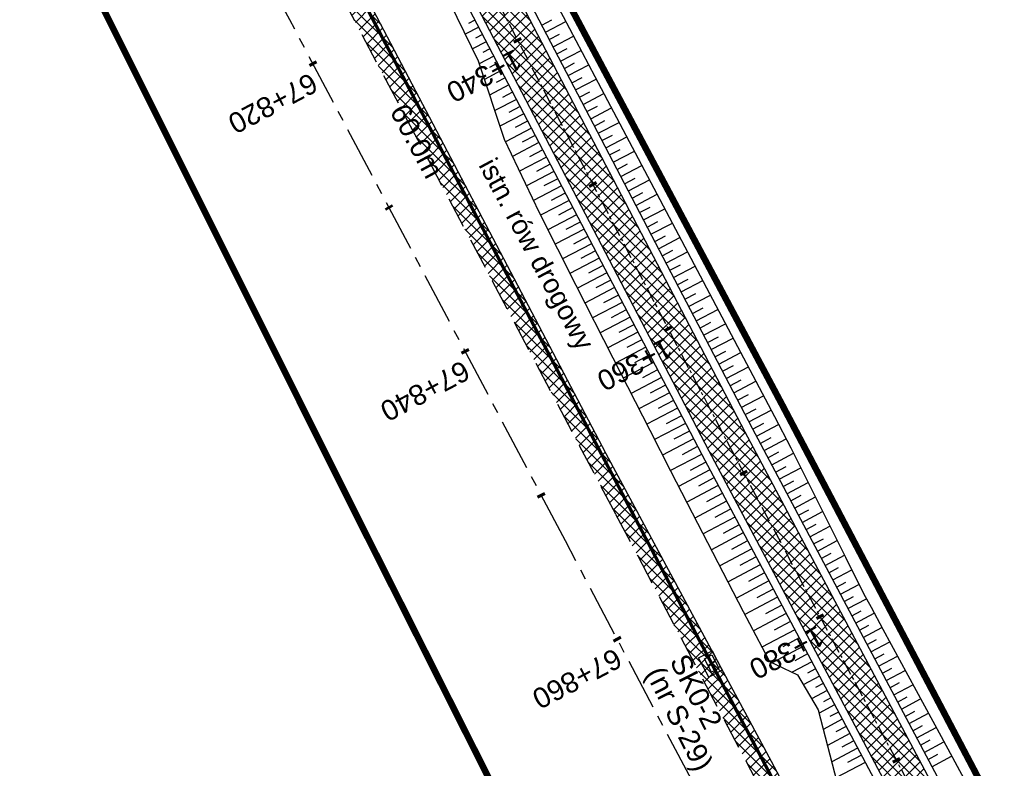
# Model space of a CAD drawing. Header units: metres. Extents: x 7529682 to 7533711, y 5721186 to 5727842.
# Tile 79 of 112: x 7530313 to 7530374, y 5726569 to 5726615. Entities that reach past the tile are written whole.
import ezdxf

# ---------------------------------------------------------------- set-up
doc = ezdxf.new("R2010")
doc.units = ezdxf.units.M
for name, pattern in [('817-dzialki-09-05-04$0$HIDDEN', [0.375, 0.25, -0.125]), ('CENTER', [50.8, 31.75, -6.35, 6.35, -6.35]), ('HIDDEN', [9.525, 6.35, -3.175])]:
    doc.linetypes.add(name, pattern=pattern)
for name, color, linetype in [('C-DROGI-SYTUACJA-ETYKIETY', 7, 'Continuous'), ('D-hatch-pobocza', 131, 'Continuous'), ('D-pobocza', 7, 'Continuous'), ('D-skarpa', 7, 'Continuous'), ('D-skarpa-kreskowanie', 7, 'Continuous')]:
    doc.layers.add(name, color=color, linetype=linetype)
doc.layers.add('D-hatch-ciag-pieszo-rowerowy', color=7, linetype='Continuous', lineweight=13, true_color=0xff9f80)
doc.layers.add('D-LR-etap-III', color=7, linetype='817-dzialki-09-05-04$0$HIDDEN', lineweight=50, true_color=0xff1aff)
for name, color, linetype, lineweight in [('D-krawędzie', 7, 'Continuous', 30), ('D-obrzeża', 7, 'Continuous', 30), ('D-opisy', 7, 'Continuous', 30), ('D-oś', 10, 'CENTER', 30), ('Sieci-T-kanal technologiczny', 4, 'kt kanał technologiczny', 30)]:
    doc.layers.add(name, color=color, linetype=linetype, lineweight=lineweight)
for name, color, linetype, true_color in [('D-opis-KT-dlugosci', 7, 'Continuous', 0xff8000), ('D-opis-KT-studnie', 7, 'Continuous', 0xff8000), ('poprzeczki', 7, 'Continuous', 0x0000c7)]:
    doc.layers.add(name, color=color, linetype=linetype, true_color=true_color)
doc.styles.add('ARIAL', font='arial.ttf', dxfattribs={"height": 1})
doc.styles.get("Standard").update_dxf_attribs({"font": 'arial.ttf'})
doc.linetypes.add('kt kanał technologiczny', pattern='A,1,-0.8,["kt",Standard,S=0.5,R=0,X=-0.7,Y=-0.15],-0.3', length=2.1)
pattern_1 = [(45, (0, 0), (-0.33675960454, 0.33675960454), []), (135, (0, 0), (-0.33675960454, -0.33675960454), [])]

# ---------------------------------------------------------------- blocks, each defined once
blk = doc.blocks.new('AeccTickLine')
at = {"color": 0, "linetype": 'ByBlock', "lineweight": -2}
blk.add_line((0, 1), (0, -1), dxfattribs=at)
blk = doc.blocks.new('SKR2')
at = {"layer": 'Sieci-T-kanal technologiczny', "color": 2, "lineweight": 25}
for points in [[(0.028, -0.188), (0.958, -1.153), (0.282, -1.805), (-0.648, -0.84)], [(-0.038, -0.537), (0.607, -1.206), (0.233, -1.567), (-0.412, -0.898)]]:
    blk.add_lwpolyline(points, close=True, dxfattribs=at)
blk.add_lwpolyline([(-0.09, -1.232), (0.285, -0.872)], dxfattribs=at)

msp = doc.modelspace()

# ---------------------------------------------------------------- hatches: boundary and pattern name
at = {"layer": 'D-hatch-ciag-pieszo-rowerowy'}
h = msp.add_hatch(dxfattribs=at)
h.set_pattern_fill('ANSI37', color=256, scale=0.15, style=0)
h.set_pattern_definition(pattern_1)
h.paths.add_polyline_path([(7530324.387, 5726654.066), (7530322.193, 5726652.869), (7530338.815, 5726621.306), (7530355.736, 5726588.901), (7530368.841, 5726564.244), (7530371.746, 5726564.106), (7530357.948, 5726590.066), (7530341.029, 5726622.467)])
at = {"layer": 'D-hatch-pobocza'}
h = msp.add_hatch(dxfattribs=at)
h.set_pattern_fill('ANSI37', color=256, scale=0.15, style=0)
h.set_pattern_definition(pattern_1)
h.paths.add_polyline_path([(7530484.05, 5726334.34), (7530471.92, 5726357.11), (7530458.95, 5726381.07), (7530447.57, 5726403.23), (7530435.55, 5726425.46), (7530424.34, 5726446.96), (7530408.22, 5726477.68), (7530396.72, 5726499.26), (7530381.74, 5726527.87), (7530371.44, 5726547.5), (7530359.58, 5726569.81), (7530349.42, 5726588.72), (7530332.29, 5726621.37), (7530323.72, 5726638.05), (7530306.54, 5726670.82), (7530298.56, 5726686.33), (7530287.26, 5726707.54), (7530284.291, 5726713.261), (7530282.67, 5726712.404), (7530284.501, 5726708.94), (7530291.376, 5726695.94), (7530296.046, 5726687.107), (7530304.464, 5726671.187), (7530316.604, 5726648.181), (7530333.058, 5726617.014), (7530350.004, 5726585.006), (7530367.258, 5726552.316), (7530385.763, 5726517.235), (7530404.054, 5726482.546), (7530421.087, 5726450.182), (7530442.442, 5726409.661), (7530463.421, 5726369.85), (7530489.269, 5726320.828), (7530506.412, 5726288.291), (7530524.315, 5726254.784), (7530540.549, 5726224.891), (7530548.273, 5726210.669), (7530551.697, 5726207.035), (7530543.21, 5726222.9), (7530538.34, 5726232.11), (7530533.7, 5726240.35), (7530511.95, 5726280.97), (7530499.24, 5726305.31)])

# ---------------------------------------------------------------- linework, layer by layer
at = {"layer": 'D-krawędzie', "linetype": 'HIDDEN', "ltscale": 0.3}
msp.add_lwpolyline([(7530204.081, 5726861.013), (7530247.82, 5726778.438), (7530252.22, 5726770.26), (7530259.735, 5726756.9), (7530263.782, 5726749.287), (7530270.196, 5726737.096), (7530272.433, 5726732.819), (7530276.009, 5726725.598), (7530279.7, 5726718.02), (7530284.501, 5726708.94), (7530291.376, 5726695.94), (7530296.046, 5726687.107), (7530304.464, 5726671.187), (7530316.604, 5726648.181), (7530333.058, 5726617.014), (7530350.004, 5726585.006), (7530367.258, 5726552.316), (7530385.763, 5726517.235), (7530404.054, 5726482.546)], dxfattribs=at)
at = {"layer": 'D-LR-etap-III', "ltscale": 10, "flags": 128}
msp.add_lwpolyline([(7531750.474, 5723895.103, 0.4, 0.4, 0), (7531750.505, 5723895.13, 0.4, 0.4, 0), (7531682.71, 5724022.92, 0.4, 0.4, 0), (7531619.177, 5724147.204, 0.4, 0.4, 0), (7531592.309, 5724198.489, 0.4, 0.4, 0), (7531553.264, 5724272.919, 0.4, 0.4, 0), (7531504.02, 5724366.79, 0.4, 0.4, 0), (7531482.09, 5724407.62, 0.4, 0.4, 0), (7531412.35, 5724541.183, 0.4, 0.4, 0), (7531388.464, 5724586.93, 0.4, 0.4, 0), (7531345.12, 5724669.94, 0.4, 0.4, 0), (7531127.66, 5725081.67, 0.4, 0.4, 0), (7531059.253, 5725211.041, 0.4, 0.4, 0), (7531008.007, 5725307.954, 0.4, 0.4, 0), (7530964.182, 5725390.836, 0.4, 0.4, 0), (7530914.557, 5725484.684, 0.4, 0.4, 0), (7530865.243, 5725577.494, 0.4, 0.4, 0), (7530840.085, 5725624.059, 0.4, 0.4, 0), (7530802.56, 5725694.925, 0.4, 0.4, 0), (7530755.54, 5725787.51, 0.4, 0.4, 0), (7530708.718, 5725876.303, 0.4, 0.4, 0), (7530695.12, 5725902.09, 0.4, 0.4, 0), (7530642.914, 5726001.078, 0.4, 0.4, 0), (7530634.935, 5726016.147, 0.4, 0.4, 0), (7530610.82, 5726061.93, 0.4, 0.4, 0), (7530610.82, 5726061.93, 0.4, 0.4, 0), (7530607.21, 5726063.51, 0.4, 0.4, 0), (7530597.42, 5726080.68, 0.4, 0.4, 0), (7530591.16, 5726088.44, 0.4, 0.4, 0), (7530581.28, 5726107.21, 0.4, 0.4, 0), (7530571.29, 5726130.56, 0.4, 0.4, 0), (7530549.555, 5726171.527, 0.4, 0.4, 0), (7530531.014, 5726206.474, 0.4, 0.4, 0), (7530516.461, 5726236.017, 0.4, 0.4, 0), (7530500.799, 5726266.141, 0.4, 0.4, 0), (7530491.35, 5726283.94, 0.4, 0.4, 0), (7530482.4, 5726303.41, 0.4, 0.4, 0), (7530482.4, 5726303.41, 0.4, 0.4, 0), (7530450.41, 5726357.28, 0.4, 0.4, 0), (7530397.759, 5726458.5, 0.4, 0.4, 0), (7530334.708, 5726583.665, 0.4, 0.4, 0), (7530303.939, 5726645.168, 0.4, 0.4, 0), (7530300.51, 5726651.778, 0.4, 0.4, 0), (7530289.214, 5726671.967, 0.4, 0.4, 0), (7530281.54, 5726685.57, 0.4, 0.4, 0), (7530261.371, 5726724.163, 0.4, 0.4, 0), (7530254.03, 5726738.21, 0.4, 0.4, 0), (7530197.22, 5726845.06, 0.4, 0.4, 0), (7530194.71, 5726849.15, 0.4, 0.4, 0), (7530195.92, 5726850.75, 0.4, 0.4, 0), (7530170.547, 5726892.961, 0.4, 0.4, 0), (7530143.175, 5726945.066, 0.4, 0.4, 0), (7530105.06, 5727018.32, 0.4, 0.4, 0), (7530100.06, 5727027.16, 0.4, 0.4, 0), (7530062.319, 5727099.625, 0.4, 0.4, 0), (7530015.379, 5727189.42, 0.4, 0.4, 0), (7529983.208, 5727250.207, 0.4, 0.4, 0), (7529953.284, 5727306.747, 0.4, 0.4, 0), (7529900.671, 5727406.159, 0.4, 0.4, 0), (7529890.63, 5727425.131, 0.4, 0.4, 0), (7529875.155, 5727454.426, 0.4, 0.4, 0), (7529857.56, 5727487.787, 0.4, 0.4, 0), (7529835.194, 5727530.193, 0.4, 0.4, 0), (7529811.741, 5727574.662, 0.4, 0.4, 0), (7529792.102, 5727611.923, 0.4, 0.4, 0), (7529768.066, 5727657.47, 0.4, 0.4, 0), (7529755.211, 5727682.131, 0.4, 0.4, 0), (7529753.31, 5727681.13, 0.4, 0.4, 0), (7529739.21, 5727707.77, 0.4, 0.4, 0), (7529735.395, 5727711.252, 0.4, 0.4, 0), (7529725.42, 5727730.2, 0.4, 0.4, 0), (7529723.55, 5727729.88, 0.4, 0.4, 0), (7529695.567, 5727782.932, 0.4, 0.4, 0), (7529717.68, 5727794.024, 0.4, 0.4, 0), (7529736.275, 5727758.647, 0.4, 0.4, 0), (7529736.275, 5727758.647, 0.4, 0.4, 0), (7529744.511, 5727750.406, 0.4, 0.4, 0), (7529744.511, 5727750.406, 0.4, 0.4, 0), (7529750.283, 5727738.55, 0.4, 0.4, 0), (7529777.109, 5727687.569, 0.4, 0.4, 0), (7529796.515, 5727651.33, 0.4, 0.4, 0), (7529814.938, 5727616.793, 0.4, 0.4, 0), (7529839.007, 5727572.304, 0.4, 0.4, 0), (7529860.618, 5727532.509, 0.4, 0.4, 0), (7529882.349, 5727491.504, 0.4, 0.4, 0), (7529904.865, 5727449.096, 0.4, 0.4, 0), (7529920.747, 5727418.885, 0.4, 0.4, 0), (7529946.677, 5727368.547, 0.4, 0.4, 0), (7529972.025, 5727320.573, 0.4, 0.4, 0), (7529987.74, 5727290.153, 0.4, 0.4, 0), (7529996.497, 5727273.662, 0.4, 0.4, 0), (7530017.541, 5727234.203, 0.4, 0.4, 0), (7530033.054, 5727204.864, 0.4, 0.4, 0), (7530051.623, 5727170.223, 0.4, 0.4, 0), (7530069.277, 5727137.016, 0.4, 0.4, 0), (7530089.385, 5727097.534, 0.4, 0.4, 0), (7530109.713, 5727060.747, 0.4, 0.4, 0), (7530136.77, 5727011.64, 0.4, 0.4, 0), (7530162.447, 5726962.744, 0.4, 0.4, 0), (7530187.674, 5726916.992, 0.4, 0.4, 0), (7530207.821, 5726879.335, 0.4, 0.4, 0), (7530230.626, 5726834.519, 0.4, 0.4, 0), (7530262.288, 5726776.618, 0.4, 0.4, 0), (7530277.51, 5726760.213, 0.4, 0.4, 0), (7530286.037, 5726744.107, 0.4, 0.4, 0), (7530288.097, 5726735.884, 0.4, 0.4, 0), (7530290.394, 5726725.047, 0.4, 0.4, 0), (7530296.177, 5726713.583, 0.4, 0.4, 0), (7530302.726, 5726701.182, 0.4, 0.4, 0), (7530325.685, 5726657.466, 0.4, 0.4, 0), (7530343.244, 5726623.649, 0.4, 0.4, 0), (7530360.23, 5726591.747, 0.4, 0.4, 0), (7530383.209, 5726548.059, 0.4, 0.4, 0), (7530406.018, 5726503.606, 0.4, 0.4, 0), (7530427.465, 5726462.62, 0.4, 0.4, 0), (7530447.928, 5726424.388, 0.4, 0.4, 0), (7530471.127, 5726379.921, 0.4, 0.4, 0), (7530490.501, 5726343.033, 0.4, 0.4, 0), (7530509.499, 5726306.733, 0.4, 0.4, 0), (7530529.89, 5726267.244, 0.4, 0.4, 0), (7530543.852, 5726238.99, 0.4, 0.4, 0), (7530554.809, 5726218.944, 0.4, 0.4, 0), (7530559.027, 5726212.223, 0.4, 0.4, 0), (7530563.061, 5726206.41, 0.4, 0.4, 0), (7530566.934, 5726200.464, 0.4, 0.4, 0), (7530569.771, 5726194.902, 0.4, 0.4, 0), (7530571.473, 5726191.282, 0.4, 0.4, 0), (7530572.839, 5726188.025, 0.4, 0.4, 0), (7530575.295, 5726182.035, 0.4, 0.4, 0), (7530579.737, 5726173.306, 0.4, 0.4, 0), (7530583.3, 5726167.41, 0.4, 0.4, 0), (7530593.4, 5726163.33, 0.4, 0.4, 0), (7530598.618, 5726155.264, 0.4, 0.4, 0), (7530608.258, 5726140.497, 0.4, 0.4, 0), (7530603.27, 5726136.83, 0.4, 0.4, 0), (7530606.53, 5726131.84, 0.4, 0.4, 0), (7530604.239, 5726124.217, 0.4, 0.4, 0), (7530605.847, 5726121.63, 0.4, 0.4, 0), (7530608.972, 5726116.164, 0.4, 0.4, 0), (7530618.114, 5726097.791, 0.4, 0.4, 0), (7530651.213, 5726034.96, 0.4, 0.4, 0), (7530670.244, 5725998.611, 0.4, 0.4, 0), (7530698.075, 5725945.953, 0.4, 0.4, 0), (7530716.506, 5725911.305, 0.4, 0.4, 0), (7530735.223, 5725875.667, 0.4, 0.4, 0), (7530752.504, 5725842.155, 0.4, 0.4, 0), (7530778.311, 5725793.501, 0.4, 0.4, 0), (7530797.5, 5725756.382, 0.4, 0.4, 0), (7530812.519, 5725728.289, 0.4, 0.4, 0), (7530820.039, 5725713.16, 0.4, 0.4, 0), (7530822.422, 5725710.194, 0.4, 0.4, 0), (7530833.155, 5725688.801, 0.4, 0.4, 0), (7530849.629, 5725656.159, 0.4, 0.4, 0), (7530867.983, 5725621.964, 0.4, 0.4, 0), (7530872.63, 5725612.888, 0.4, 0.4, 0), (7530880.354, 5725597.595, 0.4, 0.4, 0), (7530883.839, 5725593.389, 0.4, 0.4, 0), (7530891.782, 5725587.763, 0.4, 0.4, 0), (7530895.039, 5725584.281, 0.4, 0.4, 0), (7530897.034, 5725580.941, 0.4, 0.4, 0), (7530900.952, 5725579.946, 0.4, 0.4, 0), (7530904.81, 5725571.977, 0.4, 0.4, 0), (7530903.682, 5725568.566, 0.4, 0.4, 0), (7530908.901, 5725558.845, 0.4, 0.4, 0), (7530910.252, 5725545.672, 0.4, 0.4, 0), (7530912.873, 5725538.646, 0.4, 0.4, 0), (7530945.278, 5725478.464, 0.4, 0.4, 0), (7530959.692, 5725450.246, 0.4, 0.4, 0), (7531002.827, 5725368.192, 0.4, 0.4, 0), (7531044.704, 5725290.314, 0.4, 0.4, 0), (7531064.099, 5725253.213, 0.4, 0.4, 0), (7531083.01, 5725216.678, 0.4, 0.4, 0), (7531113.013, 5725158.466, 0.4, 0.4, 0), (7531137.364, 5725113.071, 0.4, 0.4, 0), (7531150.831, 5725086.712, 0.4, 0.4, 0), (7531159.746, 5725076.641, 0.4, 0.4, 0), (7531166.31, 5725074.58, 0.4, 0.4, 0), (7531172.29, 5725062.58, 0.4, 0.4, 0), (7531170.59, 5725055.606, 0.4, 0.4, 0), (7531173.733, 5725044.081, 0.4, 0.4, 0), (7531215.342, 5724964.86, 0.4, 0.4, 0), (7531238.054, 5724921.685, 0.4, 0.4, 0), (7531262.39, 5724875.283, 0.4, 0.4, 0), (7531295.587, 5724811.266, 0.4, 0.4, 0), (7531348.488, 5724712.363, 0.4, 0.4, 0), (7531363.741, 5724682.684, 0.4, 0.4, 0), (7531366.987, 5724675.865, 0.4, 0.4, 0), (7531382.541, 5724646.111, 0.4, 0.4, 0), (7531401.299, 5724610.875, 0.4, 0.4, 0), (7531428.965, 5724558.862, 0.4, 0.4, 0), (7531449.111, 5724520.398, 0.4, 0.4, 0), (7531477.293, 5724465.831, 0.4, 0.4, 0), (7531500.996, 5724421.113, 0.4, 0.4, 0), (7531512.122, 5724400.549, 0.4, 0.4, 0), (7531513.782, 5724396.757, 0.4, 0.4, 0), (7531526.32, 5724379.39, 0.4, 0.4, 0), (7531566.784, 5724302.736, 0.4, 0.4, 0), (7531612.277, 5724225.61, 0.4, 0.4, 0), (7531620.493, 5724210.548, 0.4, 0.4, 0), (7531631.578, 5724196.258, 0.4, 0.4, 0), (7531653.484, 5724152.434, 0.4, 0.4, 0), (7531661.151, 5724128.494, 0.4, 0.4, 0), (7531673.881, 5724101.186, 0.4, 0.4, 0), (7531684.691, 5724081.184, 0.4, 0.4, 0), (7531699.212, 5724051.17, 0.4, 0.4, 0), (7531704.034, 5724040.584, 0.4, 0.4, 0), (7531704.034, 5724040.584, 0.4, 0.4, 0), (7531703.913, 5724037.17, 0.4, 0.4, 0), (7531736.42, 5723969.232, 0.4, 0.4, 0), (7531738.285, 5723967.699, 0.4, 0.4, 0), (7531742.181, 5723962.346, 0.4, 0.4, 0), (7531744.286, 5723958.616, 0.4, 0.4, 0), (7531755.393, 5723944.193, 0.4, 0.4, 0), (7531758.69, 5723936.76, 0.4, 0.4, 0), (7531780.08, 5723929.25, 0.4, 0.4, 0), (7531792.612, 5723906.338, 0.4, 0.4, 0), (7531792.612, 5723906.338, 0.4, 0.4, 0), (7531756.962, 5723883.055, 0.4, 0.4, 0), (7531750.46, 5723895.13, 0.4, 0.4, 0), (7531750.46, 5723895.13, 0, 0, 0)], format="xyseb", dxfattribs=at)
at = {"layer": 'D-obrzeża'}
for points in [[(7530323.59, 5726655.581), (7530341.029, 5726622.467), (7530357.948, 5726590.066), (7530380.911, 5726546.861), (7530404.057, 5726502.584), (7530425.547, 5726461.605)], [(7530321.378, 5726654.416), (7530338.815, 5726621.306), (7530355.736, 5726588.901), (7530378.7, 5726545.696), (7530401.842, 5726501.425), (7530423.333, 5726460.444)]]:
    msp.add_lwpolyline(points, dxfattribs=at)
at = {"layer": 'D-oś', "ltscale": 0.03}
msp.add_lwpolyline([(7530204.666, 5726877.528), (7530227.909, 5726832.904), (7530259.102, 5726774.826, 0.063585), (7530264.989, 5726766.578), (7530268.47, 5726762.818, -0.065084), (7530272.969, 5726756.475), (7530281.424, 5726740.504, -0.065084), (7530284.142, 5726733.217), (7530284.891, 5726729.972, 0.064463), (7530289.362, 5726717.937), (7530322.484, 5726654.998), (7530339.922, 5726621.886), (7530356.842, 5726589.483), (7530379.806, 5726546.279), (7530402.949, 5726502.005), (7530424.44, 5726461.025)], format="xyb", dxfattribs=at)
at = {"layer": 'D-oś', "ltscale": 0.1}
msp.add_lwpolyline([(7530400.958, 5726480.914), (7530382.667, 5726515.602), (7530364.162, 5726550.682), (7530346.91, 5726583.371), (7530329.964, 5726615.378), (7530313.508, 5726646.548), (7530301.37, 5726669.551), (7530292.952, 5726685.471), (7530288.281, 5726694.304), (7530281.407, 5726707.304), (7530276.579, 5726716.435), (7530272.867, 5726724.055), (7530269.314, 5726731.231), (7530267.097, 5726735.47), (7530260.688, 5726747.65), (7530256.664, 5726755.22), (7530249.153, 5726768.573), (7530244.732, 5726776.79), (7530200.988, 5726859.376)], dxfattribs=at)
at = {"layer": 'D-pobocza'}
msp.add_lwpolyline([(7530408.22, 5726477.68), (7530396.72, 5726499.26), (7530381.74, 5726527.87), (7530371.44, 5726547.5), (7530359.58, 5726569.81), (7530349.42, 5726588.72), (7530332.29, 5726621.37), (7530323.72, 5726638.05), (7530306.54, 5726670.82), (7530298.56, 5726686.33), (7530287.26, 5726707.54), (7530284.291, 5726713.261), (7530282.67, 5726712.404)], dxfattribs=at)
for points in [[(7530324.032, 5726655.814), (7530341.472, 5726622.699), (7530358.39, 5726590.299), (7530381.354, 5726547.095), (7530404.5, 5726502.816), (7530425.99, 5726461.837), (7530446.37, 5726422.955), (7530469.336, 5726378.97), (7530488.808, 5726342.142), (7530507.967, 5726305.936), (7530528.543, 5726266.549), (7530543.47, 5726237.456), (7530554.277, 5726217.509, 0.020438), (7530555.929, 5726214.736), (7530563.577, 5726203.019, -0.024166), (7530565.554, 5726199.643), (7530568.768, 5726193.493, -0.021495), (7530570.611, 5726189.564), (7530573.478, 5726182.701, 0.022535), (7530575.38, 5726178.667), (7530582.909, 5726164.407)], [(7530320.936, 5726654.183), (7530338.372, 5726621.074), (7530355.294, 5726588.668), (7530378.258, 5726545.463), (7530401.399, 5726501.193), (7530422.89, 5726460.212), (7530443.269, 5726421.333), (7530466.238, 5726377.342), (7530485.714, 5726340.506), (7530504.869, 5726304.308), (7530525.434, 5726264.939), (7530540.374, 5726235.824), (7530551.248, 5726215.751, 0.020438), (7530552.942, 5726212.908), (7530560.579, 5726201.207, -0.024166), (7530562.508, 5726197.914), (7530565.617, 5726191.967, -0.021495), (7530567.423, 5726188.116), (7530570.292, 5726181.248, 0.022535), (7530572.232, 5726177.133), (7530572.779, 5726176.098)]]:
    msp.add_lwpolyline(points, format="xyb", dxfattribs=at)
at = {"layer": 'D-skarpa', "linetype": 'Continuous'}
for points in [[(7530325.873, 5726655.45), (7530333.053, 5726641.4), (7530334.654, 5726638.299), (7530339.62, 5726628.783), (7530341.988, 5726624.379), (7530342.586, 5726623.289), (7530344.386, 5726619.979), (7530346.775, 5726615.586), (7530349.115, 5726611.167), (7530359.77, 5726591.012), (7530360.774, 5726589.079), (7530364.13, 5726582.372), (7530365.24, 5726580.128), (7530365.704, 5726579.283), (7530366.439, 5726577.932), (7530370.008, 5726571.338), (7530372.387, 5726566.94)], [(7530339.364, 5726617.357), (7530341.554, 5726612.86), (7530343.153, 5726608.054), (7530345.302, 5726603.535), (7530347.557, 5726599.072), (7530349.83, 5726594.619), (7530352.104, 5726590.166), (7530353.374, 5726587.672), (7530354.401, 5726585.692), (7530357.85, 5726579.034), (7530359.006, 5726576.815), (7530359.456, 5726575.962), (7530361.18, 5726575.136), (7530362.461, 5726572.989), (7530363.749, 5726568.011)]]:
    msp.add_lwpolyline(points, dxfattribs=at)
at = {"layer": 'D-skarpa-kreskowanie', "linetype": 'Continuous'}
for p, q in [((7530341.352, 5726615.367, 107.614), (7530340.946, 5726615.155, 107.309)), ((7530345.462, 5726615.059, 107.759), (7530346.084, 5726615.384, 107.291)), ((7530345.693, 5726614.615, 107.763), (7530346.943, 5726615.268, 106.823)), ((7530341.583, 5726614.924, 107.618), (7530340.758, 5726614.493, 106.997)), ((7530342.046, 5726614.038, 107.625), (7530341.196, 5726613.594, 106.985)), ((7530341.815, 5726614.481, 107.621), (7530341.396, 5726614.262, 107.306)), ((7530345.924, 5726614.172, 107.766), (7530346.551, 5726614.499, 107.295)), ((7530346.156, 5726613.729, 107.77), (7530347.411, 5726614.384, 106.826)), ((7530342.278, 5726613.594, 107.628), (7530341.847, 5726613.369, 107.304)), ((7530346.387, 5726613.286, 107.773), (7530347.016, 5726613.614, 107.3)), ((7530346.619, 5726612.843, 107.777), (7530347.879, 5726613.501, 106.829)), ((7530342.509, 5726613.151, 107.632), (7530341.613, 5726612.683, 106.957)), ((7530342.972, 5726612.265, 107.639), (7530341.933, 5726611.722, 106.857)), ((7530342.741, 5726612.708, 107.635), (7530342.257, 5726612.455, 107.271)), ((7530346.85, 5726612.399, 107.78), (7530347.482, 5726612.729, 107.305)), ((7530347.082, 5726611.956, 107.784), (7530348.347, 5726612.617, 106.832)), ((7530343.203, 5726611.822, 107.642), (7530342.648, 5726611.531, 107.224)), ((7530347.313, 5726611.513, 107.787), (7530347.947, 5726611.844, 107.31)), ((7530347.544, 5726611.07, 107.791), (7530348.815, 5726611.733, 106.835)), ((7530343.435, 5726611.378, 107.646), (7530342.252, 5726610.761, 106.756)), ((7530343.666, 5726610.935, 107.649), (7530343.039, 5726610.608, 107.177)), ((7530347.776, 5726610.627, 107.794), (7530348.413, 5726610.959, 107.315)), ((7530343.898, 5726610.492, 107.652), (7530342.572, 5726609.8, 106.656)), ((7530348.007, 5726610.183, 107.798), (7530349.283, 5726610.85, 106.838)), ((7530344.129, 5726610.049, 107.656), (7530343.431, 5726609.684, 107.131)), ((7530348.239, 5726609.74, 107.801), (7530348.878, 5726610.074, 107.32)), ((7530348.47, 5726609.297, 107.804), (7530349.751, 5726609.966, 106.841)), ((7530344.361, 5726609.605, 107.659), (7530342.892, 5726608.839, 106.555)), ((7530344.592, 5726609.162, 107.663), (7530343.822, 5726608.76, 107.084)), ((7530348.702, 5726608.854, 107.808), (7530349.343, 5726609.189, 107.326)), ((7530344.823, 5726608.719, 107.666), (7530343.232, 5726607.888, 106.47)), ((7530348.933, 5726608.41, 107.811), (7530350.218, 5726609.081, 106.845)), ((7530345.055, 5726608.276, 107.67), (7530344.251, 5726607.856, 107.065)), ((7530349.164, 5726607.967, 107.815), (7530349.808, 5726608.303, 107.331)), ((7530349.396, 5726607.524, 107.818), (7530350.685, 5726608.197, 106.849)), ((7530345.286, 5726607.833, 107.673), (7530343.662, 5726606.984, 106.452)), ((7530345.518, 5726607.389, 107.677), (7530344.697, 5726606.961, 107.06)), ((7530349.627, 5726607.081, 107.822), (7530350.273, 5726607.418, 107.336)), ((7530349.859, 5726606.638, 107.825), (7530351.153, 5726607.313, 106.852)), ((7530345.749, 5726606.946, 107.68), (7530344.092, 5726606.081, 106.434)), ((7530345.981, 5726606.503, 107.684), (7530345.144, 5726606.066, 107.054)), ((7530350.09, 5726606.194, 107.829), (7530350.738, 5726606.533, 107.341)), ((7530350.322, 5726605.751, 107.832), (7530351.62, 5726606.429, 106.856)), ((7530346.212, 5726606.06, 107.687), (7530344.521, 5726605.177, 106.416)), ((7530346.444, 5726605.617, 107.691), (7530345.59, 5726605.171, 107.049)), ((7530350.553, 5726605.308, 107.836), (7530351.203, 5726605.648, 107.347)), ((7530350.784, 5726604.865, 107.839), (7530352.087, 5726605.545, 106.859)), ((7530346.675, 5726605.173, 107.694), (7530344.951, 5726604.273, 106.397)), ((7530347.138, 5726604.287, 107.701), (7530345.385, 5726603.371, 106.382)), ((7530346.906, 5726604.73, 107.698), (7530346.036, 5726604.276, 107.043)), ((7530351.016, 5726604.422, 107.843), (7530351.668, 5726604.762, 107.352)), ((7530351.247, 5726603.978, 107.846), (7530352.555, 5726604.661, 106.863)), ((7530347.369, 5726603.844, 107.704), (7530346.49, 5726603.384, 107.043)), ((7530351.479, 5726603.535, 107.85), (7530352.134, 5726603.877, 107.357)), ((7530351.71, 5726603.092, 107.853), (7530353.022, 5726603.777, 106.866)), ((7530347.601, 5726603.4, 107.708), (7530345.836, 5726602.479, 106.38)), ((7530348.064, 5726602.514, 107.715), (7530346.287, 5726601.586, 106.378)), ((7530347.832, 5726602.957, 107.711), (7530346.947, 5726602.495, 107.045)), ((7530351.942, 5726602.649, 107.856), (7530352.599, 5726602.992, 107.362)), ((7530352.173, 5726602.205, 107.86), (7530353.489, 5726602.893, 106.87)), ((7530348.295, 5726602.07, 107.718), (7530347.404, 5726601.604, 107.048)), ((7530352.405, 5726601.762, 107.863), (7530353.064, 5726602.107, 107.368)), ((7530352.636, 5726601.319, 107.867), (7530353.957, 5726602.009, 106.873)), ((7530348.527, 5726601.626, 107.722), (7530346.739, 5726600.692, 106.377)), ((7530348.994, 5726600.731, 107.729), (7530347.194, 5726599.791, 106.375)), ((7530348.761, 5726601.178, 107.725), (7530347.864, 5726600.71, 107.05)), ((7530352.867, 5726600.876, 107.87), (7530353.529, 5726601.221, 107.373)), ((7530353.099, 5726600.433, 107.874), (7530354.424, 5726601.125, 106.877)), ((7530349.229, 5726600.281, 107.732), (7530348.326, 5726599.809, 107.053)), ((7530353.33, 5726599.989, 107.877), (7530353.994, 5726600.336, 107.378)), ((7530353.562, 5726599.546, 107.881), (7530354.891, 5726600.241, 106.881)), ((7530349.465, 5726599.831, 107.736), (7530347.653, 5726598.885, 106.373)), ((7530353.793, 5726599.103, 107.884), (7530354.459, 5726599.451, 107.383)), ((7530349.938, 5726598.925, 107.743), (7530348.117, 5726597.975, 106.374)), ((7530349.701, 5726599.378, 107.739), (7530348.793, 5726598.904, 107.056)), ((7530354.025, 5726598.66, 107.888), (7530355.359, 5726599.357, 106.884)), ((7530350.175, 5726598.47, 107.746), (7530349.263, 5726597.994, 107.06)), ((7530354.256, 5726598.217, 107.891), (7530354.924, 5726598.566, 107.389)), ((7530354.487, 5726597.773, 107.895), (7530355.826, 5726598.472, 106.888)), ((7530350.413, 5726598.015, 107.75), (7530348.584, 5726597.06, 106.375)), ((7530354.719, 5726597.33, 107.898), (7530355.389, 5726597.68, 107.394)), ((7530350.89, 5726597.101, 107.757), (7530349.053, 5726596.141, 106.376)), ((7530350.651, 5726597.558, 107.754), (7530349.735, 5726597.079, 107.064)), ((7530354.95, 5726596.887, 107.902), (7530356.294, 5726597.588, 106.891)), ((7530351.13, 5726596.641, 107.761), (7530350.209, 5726596.161, 107.068)), ((7530355.182, 5726596.444, 107.905), (7530355.854, 5726596.795, 107.399)), ((7530355.413, 5726596, 107.908), (7530356.761, 5726596.704, 106.895)), ((7530351.37, 5726596.182, 107.764), (7530349.524, 5726595.219, 106.376)), ((7530355.645, 5726595.557, 107.912), (7530356.32, 5726595.91, 107.404)), ((7530355.876, 5726595.114, 107.915), (7530357.228, 5726595.82, 106.898)), ((7530351.852, 5726595.259, 107.772), (7530349.998, 5726594.291, 106.377)), ((7530351.611, 5726595.721, 107.768), (7530350.686, 5726595.238, 107.072)), ((7530352.094, 5726594.796, 107.775), (7530351.165, 5726594.311, 107.076)), ((7530356.107, 5726594.671, 107.919), (7530356.785, 5726595.024, 107.41)), ((7530356.339, 5726594.228, 107.922), (7530357.696, 5726594.936, 106.902)), ((7530352.336, 5726594.332, 107.779), (7530350.473, 5726593.36, 106.378)), ((7530356.57, 5726593.784, 107.926), (7530357.25, 5726594.139, 107.415)), ((7530356.802, 5726593.341, 107.929), (7530358.163, 5726594.052, 106.905)), ((7530352.822, 5726593.401, 107.786), (7530350.951, 5726592.424, 106.379)), ((7530352.579, 5726593.867, 107.782), (7530351.645, 5726593.379, 107.08)), ((7530353.066, 5726592.933, 107.79), (7530352.129, 5726592.444, 107.085)), ((7530357.033, 5726592.898, 107.933), (7530357.715, 5726593.254, 107.42)), ((7530357.265, 5726592.455, 107.936), (7530358.63, 5726593.168, 106.909)), ((7530353.31, 5726592.466, 107.793), (7530351.431, 5726591.484, 106.38)), ((7530357.496, 5726592.012, 107.94), (7530358.18, 5726592.369, 107.425)), ((7530357.727, 5726591.568, 107.943), (7530359.098, 5726592.284, 106.913)), ((7530353.556, 5726591.996, 107.797), (7530352.614, 5726591.504, 107.089)), ((7530353.801, 5726591.526, 107.801), (7530351.913, 5726590.54, 106.381)), ((7530354.048, 5726591.054, 107.804), (7530353.101, 5726590.56, 107.093)), ((7530357.959, 5726591.125, 107.947), (7530358.645, 5726591.483, 107.43)), ((7530358.19, 5726590.682, 107.95), (7530359.565, 5726591.4, 106.916)), ((7530354.294, 5726590.582, 107.808), (7530352.397, 5726589.591, 106.381)), ((7530358.422, 5726590.239, 107.954), (7530359.108, 5726590.603, 107.436)), ((7530358.657, 5726589.797, 107.957), (7530360.024, 5726590.524, 106.925)), ((7530354.542, 5726590.107, 107.812), (7530353.591, 5726589.611, 107.097)), ((7530354.79, 5726589.633, 107.816), (7530352.883, 5726588.637, 106.381)), ((7530355.038, 5726589.156, 107.819), (7530354.083, 5726588.657, 107.1)), ((7530358.892, 5726589.356, 107.961), (7530359.573, 5726589.718, 107.446)), ((7530359.126, 5726588.914, 107.964), (7530360.485, 5726589.636, 106.938)), ((7530355.287, 5726588.68, 107.823), (7530353.371, 5726587.679, 106.382)), ((7530359.361, 5726588.473, 107.967), (7530360.038, 5726588.833, 107.456)), ((7530359.596, 5726588.031, 107.971), (7530360.941, 5726588.746, 106.955)), ((7530355.541, 5726588.202, 107.827), (7530354.584, 5726587.694, 107.104)), ((7530359.83, 5726587.59, 107.974), (7530360.497, 5726587.944, 107.471)), ((7530355.795, 5726587.725, 107.831), (7530353.876, 5726586.705, 106.382)), ((7530360.065, 5726587.148, 107.978), (7530361.388, 5726587.852, 106.979)), ((7530356.305, 5726586.766, 107.838), (7530354.376, 5726585.74, 106.382)), ((7530356.05, 5726587.245, 107.834), (7530355.088, 5726586.734, 107.108)), ((7530360.3, 5726586.707, 107.981), (7530360.956, 5726587.056, 107.486)), ((7530360.534, 5726586.265, 107.985), (7530361.836, 5726586.957, 107.002)), ((7530356.561, 5726586.283, 107.842), (7530355.594, 5726585.769, 107.112)), ((7530360.769, 5726585.824, 107.988), (7530361.414, 5726586.167, 107.501)), ((7530356.817, 5726585.801, 107.846), (7530354.878, 5726584.77, 106.382)), ((7530361.004, 5726585.382, 107.992), (7530362.283, 5726586.063, 107.026)), ((7530357.075, 5726585.316, 107.849), (7530356.103, 5726584.8, 107.115)), ((7530361.238, 5726584.941, 107.995), (7530361.873, 5726585.278, 107.516)), ((7530361.473, 5726584.499, 107.999), (7530362.731, 5726585.168, 107.049)), ((7530357.333, 5726584.831, 107.853), (7530355.383, 5726583.795, 106.381)), ((7530357.592, 5726584.344, 107.857), (7530356.614, 5726583.825, 107.119)), ((7530361.708, 5726584.058, 108.002), (7530362.331, 5726584.389, 107.531)), ((7530357.851, 5726583.857, 107.861), (7530355.891, 5726582.815, 106.381)), ((7530361.942, 5726583.616, 108.006), (7530363.178, 5726584.273, 107.072)), ((7530358.111, 5726583.367, 107.865), (7530357.129, 5726582.845, 107.123)), ((7530362.177, 5726583.175, 108.009), (7530362.79, 5726583.5, 107.546)), ((7530362.412, 5726582.733, 108.013), (7530363.626, 5726583.379, 107.096)), ((7530358.371, 5726582.877, 107.869), (7530356.402, 5726581.83, 106.381)), ((7530362.646, 5726582.292, 108.016), (7530363.248, 5726582.612, 107.562)), ((7530362.881, 5726581.85, 108.019), (7530364.074, 5726582.484, 107.119)), ((7530358.895, 5726581.892, 107.876), (7530356.915, 5726580.84, 106.381)), ((7530358.633, 5726582.385, 107.872), (7530357.646, 5726581.86, 107.127)), ((7530359.158, 5726581.397, 107.88), (7530358.165, 5726580.87, 107.131)), ((7530363.116, 5726581.409, 108.022), (7530363.706, 5726581.722, 107.576)), ((7530363.35, 5726580.967, 108.024), (7530364.518, 5726581.588, 107.143)), ((7530359.421, 5726580.902, 107.884), (7530357.431, 5726579.844, 106.381)), ((7530363.585, 5726580.526, 108.026), (7530364.162, 5726580.833, 107.59)), ((7530363.82, 5726580.084, 108.029), (7530364.962, 5726580.691, 107.166)), ((7530359.686, 5726580.405, 107.888), (7530358.688, 5726579.874, 107.135)), ((7530359.95, 5726579.907, 107.891), (7530357.95, 5726578.844, 106.381)), ((7530364.054, 5726579.643, 108.031), (7530364.619, 5726579.943, 107.605)), ((7530364.289, 5726579.201, 108.032), (7530365.419, 5726579.802, 107.178)), ((7530360.482, 5726578.907, 107.896), (7530358.473, 5726577.839, 106.38)), ((7530360.216, 5726579.407, 107.894), (7530359.213, 5726578.874, 107.137)), ((7530364.524, 5726578.76, 108.032), (7530365.092, 5726579.062, 107.603)), ((7530364.758, 5726578.318, 108.032), (7530365.899, 5726578.925, 107.17)), ((7530360.749, 5726578.405, 107.899), (7530359.742, 5726577.87, 107.139)), ((7530361.015, 5726577.903, 107.901), (7530358.998, 5726576.83, 106.378)), ((7530364.993, 5726577.877, 108.031), (7530365.566, 5726578.181, 107.599)), ((7530365.228, 5726577.435, 108.03), (7530366.377, 5726578.046, 107.162)), ((7530361.284, 5726577.398, 107.902), (7530360.274, 5726576.862, 107.14)), ((7530365.462, 5726576.994, 108.029), (7530366.039, 5726577.3, 107.593)), ((7530365.697, 5726576.552, 108.027), (7530366.853, 5726577.167, 107.154)), ((7530361.552, 5726576.894, 107.902), (7530359.636, 5726575.876, 106.456)), ((7530361.806, 5726576.415, 107.901), (7530361.025, 5726576, 107.311)), ((7530365.932, 5726576.111, 108.026), (7530366.511, 5726576.419, 107.588)), ((7530362.061, 5726575.936, 107.9), (7530360.852, 5726575.293, 106.988)), ((7530366.166, 5726575.669, 108.024), (7530367.329, 5726576.287, 107.146)), ((7530362.295, 5726575.494, 107.899), (7530361.791, 5726575.226, 107.518)), ((7530366.401, 5726575.228, 108.023), (7530366.984, 5726575.538, 107.582)), ((7530366.636, 5726574.786, 108.021), (7530367.805, 5726575.408, 107.138)), ((7530362.53, 5726575.053, 107.898), (7530361.542, 5726574.528, 107.152)), ((7530362.765, 5726574.611, 107.896), (7530362.282, 5726574.355, 107.532)), ((7530366.87, 5726574.345, 108.02), (7530367.457, 5726574.656, 107.577)), ((7530362.999, 5726574.17, 107.895), (7530362.055, 5726573.668, 107.182)), ((7530367.105, 5726573.903, 108.018), (7530368.281, 5726574.528, 107.13)), ((7530363.234, 5726573.728, 107.893), (7530362.773, 5726573.483, 107.545)), ((7530367.34, 5726573.462, 108.017), (7530367.929, 5726573.775, 107.571)), ((7530367.574, 5726573.02, 108.015), (7530368.757, 5726573.649, 107.122)), ((7530363.469, 5726573.287, 107.892), (7530362.515, 5726572.78, 107.171)), ((7530363.703, 5726572.845, 107.89), (7530363.173, 5726572.564, 107.49)), ((7530367.809, 5726572.579, 108.013), (7530368.402, 5726572.894, 107.566)), ((7530363.938, 5726572.404, 107.889), (7530362.772, 5726571.784, 107.008)), ((7530368.044, 5726572.137, 108.012), (7530369.233, 5726572.769, 107.114)), ((7530364.173, 5726571.962, 107.887), (7530363.537, 5726571.624, 107.407)), ((7530368.278, 5726571.695, 108.01), (7530368.875, 5726572.013, 107.56)), ((7530368.513, 5726571.254, 108.009), (7530369.709, 5726571.89, 107.106)), ((7530364.407, 5726571.521, 107.886), (7530363.03, 5726570.789, 106.846)), ((7530364.642, 5726571.079, 107.884), (7530363.9, 5726570.685, 107.324)), ((7530368.748, 5726570.812, 108.007), (7530369.347, 5726571.131, 107.555)), ((7530368.982, 5726570.371, 108.006), (7530370.185, 5726571.01, 107.098)), ((7530364.877, 5726570.638, 107.882), (7530363.288, 5726569.793, 106.683)), ((7530365.346, 5726569.755, 107.879), (7530363.545, 5726568.798, 106.52)), ((7530365.111, 5726570.196, 107.881), (7530364.264, 5726569.746, 107.241)), ((7530369.217, 5726569.929, 108.004), (7530369.82, 5726570.25, 107.549)), ((7530369.452, 5726569.488, 108.003), (7530370.661, 5726570.131, 107.09))]:
    msp.add_line(p, q, dxfattribs=at)
at = {"layer": 'Sieci-T-kanal technologiczny', "ltscale": 2}
msp.add_lwpolyline([(7530196.318, 5726878.263, 0.2, 0.2, 0), (7530224.092, 5726826.208, 0.2, 0.2, 0), (7530251.555, 5726773.992, 0.2, 0.2, 0), (7530263.334, 5726767.604, 0.2, 0.2, 0), (7530273.437, 5726757.85, 0.2, 0.2, 0), (7530282.975, 5726739.774, 0.2, 0.2, 0), (7530286.554, 5726722.671, 0.2, 0.2, 0), (7530285.084, 5726710.887, 0.2, 0.2, 0), (7530301.191, 5726680.382, 0.2, 0.2, 0), (7530328.423, 5726628.042, 0.2, 0.2, 0), (7530355.902, 5726575.832, 0.2, 0.2, 0), (7530383.487, 5726523.677, 0.2, 0.2, 0), (7530411.063, 5726471.517, 0.2, 0.2, 0), (7530438.457, 5726419.263, 0.2, 0.2, 0), (7530466.06, 5726367.117, 0.2, 0.2, 0), (7530493.727, 5726315.006, 0.2, 0.2, 0), (7530521.232, 5726262.809, 0.2, 0.2, 0), (7530549.213, 5726210.862, 0, 0, 0)], format="xyseb", dxfattribs=at)

# ---------------------------------------------------------------- block references
at = {"layer": 'C-DROGI-SYTUACJA-ETYKIETY', "color": 7, "linetype": 'Continuous', "lineweight": 60, "xscale": 0.25, "yscale": 0.25, "zscale": 0.25}
for p, rotation in [((7530331.391, 5726612.683), 297.8972710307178), ((7530336.07, 5726603.845), 297.8972710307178), ((7530340.749, 5726595.007), 297.8972710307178), ((7530345.428, 5726586.169), 297.8972710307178), ((7530350.099, 5726577.327), 297.8248646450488)]:
    msp.add_blockref('AeccTickLine', p, dxfattribs=dict(at, rotation=rotation))
at = {"layer": 'poprzeczki', "color": 7, "linetype": 'Continuous', "lineweight": 60}
for p, xscale, yscale, zscale, rotation in [((7530343.975, 5726614.124), 0.25, 0.25, 0.25, 297.5721532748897), ((7530348.604, 5726605.26), 0.25, 0.25, 0.25, 297.5721532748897), ((7530353.233, 5726596.395), 0.25, 0.25, 0.25, 297.5721532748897), ((7530357.876, 5726587.539), 0.2499999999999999, 0.2499999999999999, 0.2499999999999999, 297.9910792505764), ((7530362.569, 5726578.708), 0.2499999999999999, 0.2499999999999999, 0.2499999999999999, 297.9910792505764), ((7530367.262, 5726569.878), 0.2499999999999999, 0.2499999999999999, 0.2499999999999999, 297.9910792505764)]:
    msp.add_blockref('AeccTickLine', p, dxfattribs=dict(at, xscale=xscale, yscale=yscale, zscale=zscale, rotation=rotation))
at = {"layer": 'Sieci-T-kanal technologiczny', "rotation": 163.7281158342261}
msp.add_blockref('SKR2', (7530355.701, 5726574.794), dxfattribs=at)

# ---------------------------------------------------------------- texts
at = {"layer": 'C-DROGI-SYTUACJA-ETYKIETY', "color": 7}
for s, rotation, p in [('1+340', 207.57215, (7530343.817, 5726613.618)), ('67+820', 207.89727, (7530331.235, 5726612.176)), ('1+360', 207.57215, (7530353.074, 5726595.889)), ('67+840', 207.89727, (7530340.593, 5726594.5)), ('1+380', 207.99108, (7530362.414, 5726578.201)), ('67+860', 207.82486, (7530349.943, 5726576.821))]:
    msp.add_text(s, height=1.25, rotation=rotation, dxfattribs=at).set_placement(p)
at = {"layer": 'D-opis-KT-dlugosci', "style": 'ARIAL'}
msp.add_text('60.0m', height=1.25, rotation=298.33464, dxfattribs=at).set_placement((7530336.083, 5726609.772, 101.212))
at = {"layer": 'D-opis-KT-studnie', "insert": (7530354.414, 5726576.554, 10.12), "char_height": 1.25, "attachment_point": 1, "rotation": 297, "line_spacing_factor": 0.8, "style": 'ARIAL'}
msp.add_mtext_dynamic_manual_height_columns('SK0-2\\P(nr S-29)', width=11.25549, gutter_width=6, heights=[0], dxfattribs=at)
at = {"layer": 'D-opisy'}
msp.add_text('istn. rów drogowy', height=1.2, rotation=298.10365, dxfattribs=at).set_placement((7530341.548, 5726606.464))

doc.saveas('drawing.dxf')
